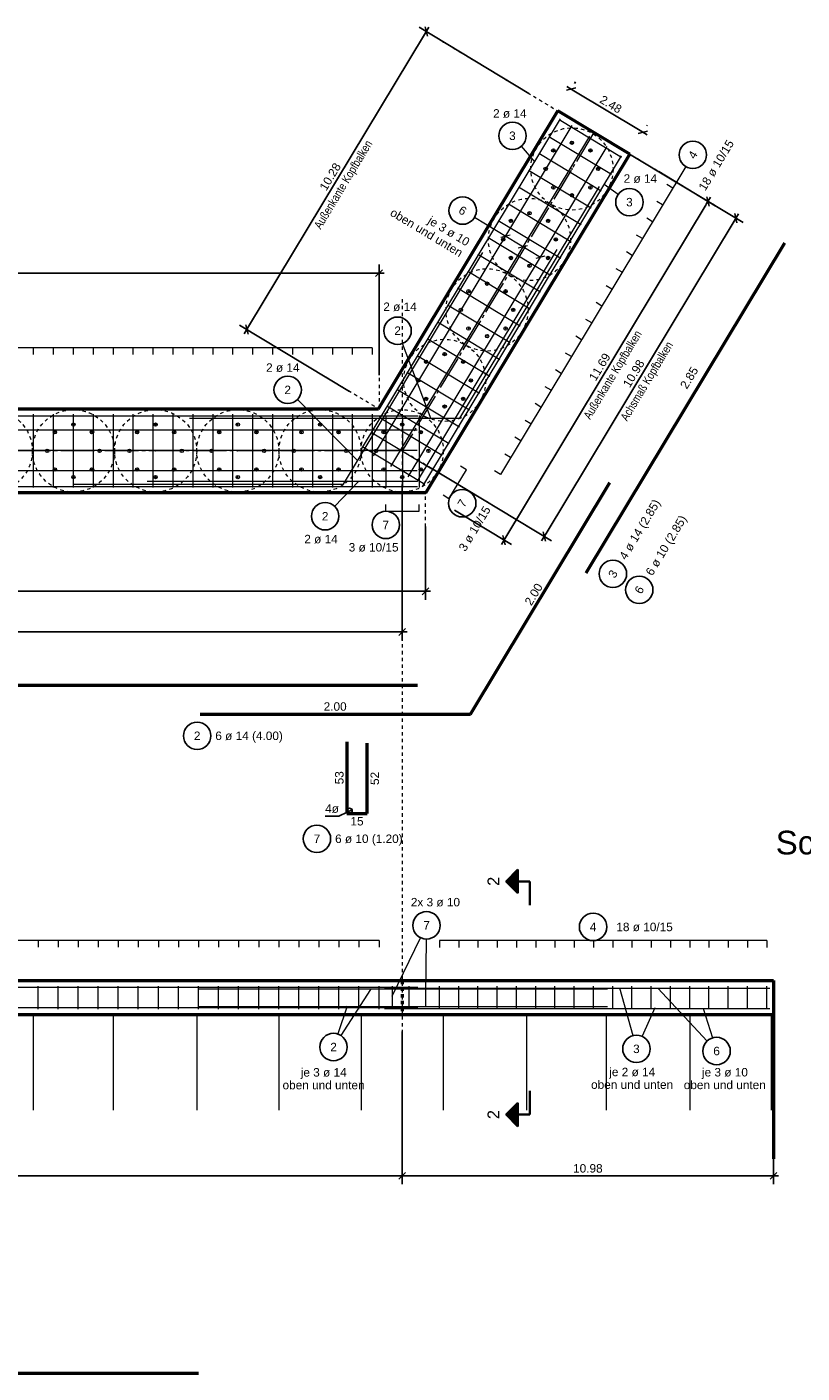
# Model space of a CAD drawing. Header units: metres. Extents: x 2 to 118, y 1 to 58.
# Tile 3 of 5: x 54 to 77, y 16 to 56. Entities that reach past the tile are written whole.
import ezdxf

# ---------------------------------------------------------------- set-up
doc = ezdxf.new("R2010")
doc.units = ezdxf.units.M
for name, pattern in [('ACHSE3', [1.25, 1, -0.1, 0.05, -0.1]), ('DURCHG', [0]), ('GESTR3', [0.2, 0.1, -0.1]), ('PUNKTE', [0.15, 0.05, -0.1])]:
    doc.linetypes.add(name, pattern=pattern)
for name, color, linetype in [('BEWAUS', 7, 'Continuous'), ('BPW', 7, 'Continuous'), ('FORMST', 7, 'Continuous'), ('GEOMETRIE', 7, 'Continuous'), ('HILFPU', 7, 'Continuous'), ('Kopfbalken', 7, 'Continuous'), ('MAKET', 7, 'Continuous'), ('SCHNPF', 7, 'Continuous'), ('TEXTE', 7, 'Continuous')]:
    doc.layers.add(name, color=color, linetype=linetype)
doc.styles.add('Arial', font='arial.ttf')
doc.dimstyles.new('ISBSTRICH2E', dxfattribs={"dimtxt": 0.25, "dimasz": 0.1, "dimexe": 0.25, "dimexo": 1, "dimgap": 0.09, "dimtad": 1, "dimzin": 0, "dimdsep": 46, "dimtxsty": 'Arial', "dimblk": 'ID2', "dimblk1": 'ID2', "dimblk2": 'ID2', "dimsah": 1, "dimcen": 0.09, "dimdle": 0.15, "dimclrd": 1, "dimclre": 1, "dimclrt": 1, "dimazin": 0, "dimtfac": 1, "dimtdec": 4, "dimtix": 1, "dimtmove": 2, "dimatfit": 3, "dimfxl": 1, "dimtvp": 0.004, "dimtolj": 1, "dimtzin": 0, "dimarcsym": 0})

# ---------------------------------------------------------------- blocks, each defined once
blk = doc.blocks.new('ID2')
at = {"color": 1, "linetype": 'DURCHG', "lineweight": 25}
for p, q in [((-1, -1), (1, 1)), ((1.5, 0), (-1, 0))]:
    blk.add_line(p, q, dxfattribs=at)
blk = doc.blocks.new('*D5')
at = {"layer": 'Defpoints', "color": 0}
for p in [(69.669, 53.162), (72.213, 52.579), (71.81, 51.91)]:
    blk.add_point(p, dxfattribs=at)
at = {"layer": 'MAKET', "color": 1, "lineweight": -2}
for p, q in [((70.174, 53.807), (72.127, 52.63)), ((70.185, 54.019), (70.217, 54.073)), ((72.326, 52.767), (72.342, 52.793))]:
    blk.add_line(p, q, dxfattribs=at)
at = {"layer": 'MAKET', "color": 1, "lineweight": -2, "xscale": 0.1, "yscale": 0.1, "zscale": 0.1}
for p, rotation in [((70.088, 53.858), 148.93454503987), ((72.213, 52.579), 328.9345450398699)]:
    blk.add_blockref('ID2', p, dxfattribs=dict(at, rotation=rotation))
at = {"layer": 'MAKET', "color": 1, "insert": (71.263, 53.405), "char_height": 0.25, "attachment_point": 5, "rotation": 328.9345, "style": 'Arial'}
blk.add_mtext('\\A1;2.48', dxfattribs=at)
blk = doc.blocks.new('*D7')
at = {"layer": 'Defpoints', "color": 0}
for p in [(70.76, 52.57), (65.092, 43.162), (69.294, 40.63)]:
    blk.add_point(p, dxfattribs=at)
at = {"layer": 'MAKET', "color": 1, "lineweight": -2}
for p, q in [((71.617, 52.054), (75.176, 49.91)), ((74.911, 49.953), (69.346, 40.716)), ((65.949, 42.646), (69.509, 40.501))]:
    blk.add_line(p, q, dxfattribs=at)
at = {"layer": 'MAKET', "color": 1, "lineweight": -2, "xscale": 0.1, "yscale": 0.1, "zscale": 0.1}
for p, rotation in [((74.962, 50.039), 58.93454503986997), ((69.294, 40.63), 238.93454503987)]:
    blk.add_blockref('ID2', p, dxfattribs=dict(at, rotation=rotation))
at = {"layer": 'MAKET', "color": 1, "insert": (71.942, 45.447), "char_height": 0.25, "attachment_point": 5, "rotation": 58.9345, "style": 'Arial'}
blk.add_mtext('\\A1;10.98', dxfattribs=at)
blk = doc.blocks.new('*D8')
at = {"layer": 'Defpoints', "color": 0}
for p in [(65.092, 26.998), (76.076, 26.498), (65.092, 21.729)]:
    blk.add_point(p, dxfattribs=at)
at = {"layer": 'Kopfbalken', "color": 1, "lineweight": -2}
for p, q in [((65.092, 25.998), (65.092, 21.479)), ((76.076, 25.498), (76.076, 21.479)), ((75.976, 21.729), (65.192, 21.729))]:
    blk.add_line(p, q, dxfattribs=at)
at = {"layer": 'Kopfbalken', "color": 1, "lineweight": -2, "xscale": 0.1, "yscale": 0.1, "zscale": 0.1, "rotation": 180}
blk.add_blockref('ID2', (65.092, 21.729), dxfattribs=at)
at = {"layer": 'Kopfbalken', "color": 1, "lineweight": -2, "xscale": 0.1, "yscale": 0.1, "zscale": 0.1}
blk.add_blockref('ID2', (76.076, 21.729), dxfattribs=at)
at = {"layer": 'Kopfbalken', "color": 1, "insert": (70.584, 21.947), "char_height": 0.25, "attachment_point": 5, "style": 'Arial'}
blk.add_mtext('\\A1;10.98', dxfattribs=at)
blk = doc.blocks.new('*D9')
at = {"layer": 'Defpoints', "color": 0}
for p in [(29.788, 26.998), (65.092, 26.998), (29.788, 21.729)]:
    blk.add_point(p, dxfattribs=at)
at = {"layer": 'Kopfbalken', "color": 1, "lineweight": -2}
for p, q in [((29.788, 25.998), (29.788, 21.479)), ((65.092, 25.998), (65.092, 21.479)), ((64.992, 21.729), (29.888, 21.729))]:
    blk.add_line(p, q, dxfattribs=at)
at = {"layer": 'Kopfbalken', "color": 1, "lineweight": -2, "xscale": 0.1, "yscale": 0.1, "zscale": 0.1, "rotation": 180}
blk.add_blockref('ID2', (29.788, 21.729), dxfattribs=at)
at = {"layer": 'Kopfbalken', "color": 1, "lineweight": -2, "xscale": 0.1, "yscale": 0.1, "zscale": 0.1}
blk.add_blockref('ID2', (65.092, 21.729), dxfattribs=at)
at = {"layer": 'Kopfbalken', "color": 1, "insert": (47.44, 21.947), "char_height": 0.25, "attachment_point": 5, "style": 'Arial'}
blk.add_mtext('\\A1;35.30', dxfattribs=at)
blk = doc.blocks.new('*D20')
at = {"layer": 'Defpoints', "color": 0}
for p in [(29.788, 41.922), (65.779, 41.922), (29.788, 39.009)]:
    blk.add_point(p, dxfattribs=at)
at = {"layer": 'MAKET', "color": 1, "lineweight": -2}
for p, q in [((29.788, 40.922), (29.788, 38.759)), ((65.779, 40.922), (65.779, 38.759)), ((65.679, 39.009), (29.888, 39.009))]:
    blk.add_line(p, q, dxfattribs=at)
at = {"layer": 'MAKET', "color": 1, "lineweight": -2, "xscale": 0.1, "yscale": 0.1, "zscale": 0.1, "rotation": 180}
blk.add_blockref('ID2', (29.788, 39.009), dxfattribs=at)
at = {"layer": 'MAKET', "color": 1, "lineweight": -2, "xscale": 0.1, "yscale": 0.1, "zscale": 0.1}
blk.add_blockref('ID2', (65.779, 39.009), dxfattribs=at)
at = {"layer": 'MAKET', "color": 1, "insert": (47.784, 39.227), "char_height": 0.25, "attachment_point": 5, "style": 'Arial'}
blk.add_mtext('\\A1;35.99', dxfattribs=at)
blk = doc.blocks.new('*D21')
at = {"layer": 'Defpoints', "color": 0}
for p in [(71.822, 51.931), (65.779, 41.922), (68.105, 40.52)]:
    blk.add_point(p, dxfattribs=at)
at = {"layer": 'MAKET', "color": 1, "lineweight": -2}
for p, q in [((72.679, 51.415), (74.353, 50.406)), ((74.087, 50.449), (68.157, 40.606)), ((66.636, 41.406), (68.32, 40.391))]:
    blk.add_line(p, q, dxfattribs=at)
at = {"layer": 'MAKET', "color": 1, "lineweight": -2, "xscale": 0.1, "yscale": 0.1, "zscale": 0.1}
for p, rotation in [((74.139, 50.535), 58.9345450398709), ((68.105, 40.52), 238.9345450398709)]:
    blk.add_blockref('ID2', p, dxfattribs=dict(at, rotation=rotation))
at = {"layer": 'MAKET', "color": 1, "insert": (70.936, 45.64), "char_height": 0.25, "attachment_point": 5, "rotation": 58.9345, "style": 'Arial'}
blk.add_mtext('\\A1;11.69', dxfattribs=at)
blk = doc.blocks.new('*D22')
at = {"layer": 'Defpoints', "color": 0}
for p in [(64.405, 48.417), (29.788, 44.402), (64.405, 44.402)]:
    blk.add_point(p, dxfattribs=at)
at = {"layer": 'MAKET', "color": 1, "lineweight": -2}
for p, q in [((29.788, 45.402), (29.788, 48.667)), ((64.405, 45.402), (64.405, 48.667)), ((29.888, 48.417), (64.305, 48.417))]:
    blk.add_line(p, q, dxfattribs=at)
at = {"layer": 'MAKET', "color": 1, "lineweight": -2, "xscale": 0.1, "yscale": 0.1, "zscale": 0.1, "rotation": 180}
blk.add_blockref('ID2', (29.788, 48.417), dxfattribs=at)
at = {"layer": 'MAKET', "color": 1, "lineweight": -2, "xscale": 0.1, "yscale": 0.1, "zscale": 0.1}
blk.add_blockref('ID2', (64.405, 48.417), dxfattribs=at)
at = {"layer": 'MAKET', "color": 1, "insert": (47.097, 48.635), "char_height": 0.25, "attachment_point": 5, "style": 'Arial'}
blk.add_mtext('\\A1;34.62', dxfattribs=at)
blk = doc.blocks.new('*D23')
at = {"layer": 'Defpoints', "color": 0}
for p in [(65.803, 55.557), (69.698, 53.21), (64.391, 44.402)]:
    blk.add_point(p, dxfattribs=at)
at = {"layer": 'MAKET', "color": 1, "lineweight": -2}
for p, q in [((60.548, 46.834), (65.751, 55.471)), ((68.841, 53.726), (65.589, 55.686)), ((63.535, 44.918), (60.282, 46.877))]:
    blk.add_line(p, q, dxfattribs=at)
at = {"layer": 'MAKET', "color": 1, "lineweight": -2, "xscale": 0.1, "yscale": 0.1, "zscale": 0.1}
for p, rotation in [((65.803, 55.557), 58.9345450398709), ((60.496, 46.748), 238.9345450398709)]:
    blk.add_blockref('ID2', p, dxfattribs=dict(at, rotation=rotation))
at = {"layer": 'MAKET', "color": 1, "insert": (62.963, 51.265), "char_height": 0.25, "attachment_point": 5, "rotation": 58.9345, "style": 'Arial'}
blk.add_mtext('\\A1;10.28', dxfattribs=at)
blk = doc.blocks.new('*D35')
at = {"layer": 'Defpoints', "color": 0}
for p in [(29.788, 44.402), (65.092, 43.162), (29.788, 37.807)]:
    blk.add_point(p, dxfattribs=at)
at = {"layer": 'MAKET', "color": 1, "lineweight": -2}
for p, q in [((29.788, 43.402), (29.788, 37.557)), ((65.092, 42.162), (65.092, 37.557)), ((64.992, 37.807), (29.888, 37.807))]:
    blk.add_line(p, q, dxfattribs=at)
at = {"layer": 'MAKET', "color": 1, "lineweight": -2, "xscale": 0.1, "yscale": 0.1, "zscale": 0.1, "rotation": 180}
blk.add_blockref('ID2', (29.788, 37.807), dxfattribs=at)
at = {"layer": 'MAKET', "color": 1, "lineweight": -2, "xscale": 0.1, "yscale": 0.1, "zscale": 0.1}
blk.add_blockref('ID2', (65.092, 37.807), dxfattribs=at)
at = {"layer": 'MAKET', "color": 1, "insert": (47.44, 38.025), "char_height": 0.25, "attachment_point": 5, "style": 'Arial'}
blk.add_mtext('\\A1;35.30', dxfattribs=at)
blk = doc.blocks.new('DIM36')
at = {"layer": 'MAKET', "color": 1, "linetype": 'DURCHG', "lineweight": 25}
for p, q in [((62.811, 32.361), (63.221, 32.361)), ((63.221, 32.361), (63.463, 32.481)), ((63.607, 32.552), (63.463, 32.481)), ((63.463, 32.481), (63.485, 32.514)), ((63.463, 32.481), (63.503, 32.479)), ((63.607, 32.552), (63.567, 32.555)), ((63.607, 32.552), (63.584, 32.519))]:
    blk.add_line(p, q, dxfattribs=at)
blk.add_circle((63.535, 32.517), 0.08, dxfattribs=at)
at = {"layer": 'MAKET', "color": 1, "style": 'Arial'}
blk.add_text('4ø', height=0.25, dxfattribs=at).set_placement((62.811, 32.461))

msp = doc.modelspace()

# ---------------------------------------------------------------- linework, layer by layer
at = {"layer": 'BEWAUS', "color": 54, "linetype": 'DURCHG', "lineweight": 50}
for p, q in [((70.53, 39.55), (76.412, 49.315)), ((67.109, 35.378), (71.237, 42.23)), ((65.548, 36.22), (29.948, 36.22)), ((59.109, 35.378), (67.109, 35.378)), ((63.455, 34.557), (63.455, 32.437)), ((64.055, 32.437), (64.055, 34.517)), ((63.455, 32.437), (64.055, 32.437)), ((39.06, 15.896), (59.06, 15.896))]:
    msp.add_line(p, q, dxfattribs=at)
at = {"layer": 'BEWAUS', "color": 1, "linetype": 'Continuous', "lineweight": 25}
for centre in [(71.326, 39.524), (72.106, 39.053), (59.025, 34.737), (62.569, 31.693)]:
    msp.add_circle(centre, 0.405, dxfattribs=at)
at = {"layer": 'BPW', "color": 4, "linetype": 'ACHSE3', "lineweight": 13}
for p, q in [((70.76, 52.57), (65.092, 43.162)), ((65.092, 43.162), (29.788, 43.162))]:
    msp.add_line(p, q, dxfattribs=at)
at = {"layer": 'BPW', "color": 4, "linetype": 'PUNKTE', "lineweight": 13}
for centre in [(70.112, 51.495), (68.857, 49.411), (67.602, 47.328), (66.347, 45.245), (52.932, 43.162), (55.364, 43.162), (57.796, 43.162), (60.228, 43.162), (62.66, 43.162), (65.092, 43.162), (65.092, 43.162)]:
    msp.add_circle(centre, 1.216, dxfattribs=at)
at = {"layer": 'BPW', "color": 4, "linetype": 'DURCHG', "lineweight": 13}
for centre in [(70.112, 52.271), (69.563, 52.043), (70.661, 52.043), (69.336, 51.495), (70.888, 51.495), (69.563, 50.946), (70.661, 50.946), (70.112, 50.719), (68.857, 50.187), (68.308, 49.96), (69.406, 49.96), (68.081, 49.411), (69.633, 49.411), (68.308, 48.863), (68.857, 48.635), (69.406, 48.863), (67.053, 47.877), (67.602, 48.104), (68.151, 47.877), (66.826, 47.328), (68.378, 47.328), (67.053, 46.779), (67.602, 46.552), (68.151, 46.779), (65.798, 45.794), (66.347, 46.021), (66.896, 45.794), (65.571, 45.245), (67.123, 45.245), (65.798, 44.696), (66.896, 44.696), (66.347, 44.469), (55.364, 43.938), (57.796, 43.938), (60.228, 43.938), (62.66, 43.938), (65.092, 43.938), (54.815, 43.71), (55.913, 43.71), (57.247, 43.71), (58.345, 43.71), (59.679, 43.71), (60.777, 43.71), (62.111, 43.71), (63.209, 43.71), (64.543, 43.71), (65.641, 43.71), (54.588, 43.162), (56.14, 43.162), (57.02, 43.162), (58.572, 43.162), (59.452, 43.162), (61.004, 43.162), (61.884, 43.162), (63.436, 43.162), (64.316, 43.162), (65.868, 43.162), (54.815, 42.613), (55.913, 42.613), (57.247, 42.613), (58.345, 42.613), (59.679, 42.613), (60.777, 42.613), (62.111, 42.613), (63.209, 42.613), (64.543, 42.613), (65.641, 42.613), (55.364, 42.386), (57.796, 42.386), (60.228, 42.386), (62.66, 42.386), (65.092, 42.386)]:
    msp.add_circle(centre, 0.05, dxfattribs=at)
at = {"layer": 'BPW', "color": 4}
for p in [(70.112, 51.495), (70.112, 51.495), (68.857, 49.411), (68.857, 49.411), (67.602, 47.328), (67.602, 47.328), (66.347, 45.245), (66.347, 45.245), (55.364, 43.162), (55.364, 43.162), (57.796, 43.162), (57.796, 43.162), (60.228, 43.162), (60.228, 43.162), (62.66, 43.162), (62.66, 43.162), (62.66, 43.162), (65.092, 43.162), (65.092, 43.162), (65.092, 43.162)]:
    msp.add_point(p, dxfattribs=at)
at = {"layer": 'FORMST', "color": 3, "linetype": 'DURCHG', "lineweight": 18}
for p, q in [((63.889, 43.21), (69.771, 52.975)), ((69.732, 52.956), (71.582, 51.842)), ((64.242, 43.011), (70.124, 52.776)), ((64.756, 42.701), (70.638, 52.466)), ((65.27, 42.392), (71.152, 52.157)), ((69.432, 52.458), (71.282, 51.344)), ((65.701, 42.12), (71.583, 51.885)), ((69.132, 51.96), (70.982, 50.846)), ((68.832, 51.462), (70.682, 50.348)), ((66.797, 44.128), (70.925, 50.981)), ((68.532, 50.964), (70.382, 49.85)), ((68.232, 50.466), (70.082, 49.352)), ((67.932, 49.968), (69.782, 48.854)), ((67.632, 49.47), (69.482, 48.356)), ((63.352, 42.174), (67.48, 49.027)), ((65.546, 42.26), (69.674, 49.112)), ((67.332, 48.972), (69.182, 47.858)), ((67.032, 48.474), (68.882, 47.36)), ((66.732, 47.976), (68.582, 46.862)), ((66.432, 47.478), (68.282, 46.364)), ((66.132, 46.98), (67.982, 45.866)), ((65.832, 46.482), (67.682, 45.368)), ((65.532, 45.984), (67.382, 44.87)), ((65.232, 45.486), (67.082, 44.372)), ((64.932, 44.989), (66.782, 43.874)), ((65.549, 44.187), (29.949, 44.187)), ((54.176, 44.242), (54.176, 42.082)), ((54.766, 44.242), (54.766, 42.082)), ((55.356, 44.242), (55.356, 42.082)), ((55.946, 44.242), (55.946, 42.082)), ((56.536, 44.242), (56.536, 42.082)), ((57.126, 44.242), (57.126, 42.082)), ((57.716, 44.242), (57.716, 42.082)), ((58.306, 44.242), (58.306, 42.082)), ((58.895, 44.242), (58.895, 42.082)), ((59.485, 44.242), (59.485, 42.082)), ((60.075, 44.242), (60.075, 42.082)), ((60.665, 44.242), (60.665, 42.082)), ((61.255, 44.242), (61.255, 42.082)), ((61.845, 44.242), (61.845, 42.082)), ((62.435, 44.242), (62.435, 42.082)), ((63.025, 44.242), (63.025, 42.082)), ((63.615, 44.242), (63.615, 42.082)), ((64.205, 44.242), (64.205, 42.082)), ((64.605, 44.202), (64.605, 42.082)), ((64.632, 44.491), (66.482, 43.376)), ((65.099, 44.202), (65.099, 42.082)), ((65.593, 44.202), (65.593, 42.082)), ((58.797, 44.128), (66.797, 44.128)), ((64.46, 44.127), (66.276, 43.033)), ((65.531, 43.774), (29.931, 43.774)), ((64.201, 43.698), (66.017, 42.604)), ((65.531, 43.174), (29.931, 43.174)), ((63.943, 43.27), (65.759, 42.176)), ((65.531, 42.574), (29.931, 42.574)), ((57.546, 42.26), (65.546, 42.26)), ((65.548, 42.1), (29.948, 42.1)), ((55.352, 42.174), (63.352, 42.174)), ((65.558, 27.297), (29.958, 27.297)), ((54.317, 26.658), (54.317, 27.338)), ((54.911, 26.658), (54.911, 27.338)), ((55.504, 26.658), (55.504, 27.338)), ((56.097, 26.658), (56.097, 27.338)), ((56.691, 26.658), (56.691, 27.338)), ((57.284, 26.658), (57.284, 27.338)), ((57.878, 26.658), (57.878, 27.338)), ((58.471, 26.658), (58.471, 27.338)), ((59.042, 27.257), (71.17, 27.257)), ((59.064, 26.658), (59.064, 27.338)), ((59.658, 26.658), (59.658, 27.338)), ((60.251, 26.658), (60.251, 27.338)), ((60.845, 26.658), (60.845, 27.338)), ((61.438, 26.658), (61.438, 27.338)), ((62.031, 26.658), (62.031, 27.338)), ((62.625, 26.658), (62.625, 27.338)), ((63.218, 26.658), (63.218, 27.338)), ((63.812, 26.658), (63.812, 27.338)), ((64.405, 26.658), (64.405, 27.338)), ((64.565, 27.279), (75.965, 27.277)), ((64.805, 26.738), (64.805, 27.338)), ((65.299, 26.738), (65.299, 27.338)), ((65.793, 26.738), (65.793, 27.338)), ((66.193, 26.658), (66.193, 27.338)), ((66.762, 26.658), (66.762, 27.338)), ((67.332, 26.658), (67.332, 27.338)), ((67.902, 26.658), (67.902, 27.338)), ((68.471, 26.658), (68.471, 27.338)), ((69.041, 26.658), (69.041, 27.338)), ((69.61, 26.658), (69.61, 27.338)), ((70.18, 26.658), (70.18, 27.338)), ((70.75, 26.658), (70.75, 27.338)), ((71.319, 26.658), (71.319, 27.338)), ((71.889, 26.658), (71.889, 27.338)), ((72.458, 26.658), (72.458, 27.338)), ((73.028, 26.658), (73.028, 27.338)), ((73.598, 26.658), (73.598, 27.338)), ((74.167, 26.658), (74.167, 27.338)), ((74.737, 26.658), (74.737, 27.338)), ((75.306, 26.658), (75.306, 27.338)), ((75.876, 26.658), (75.876, 27.338)), ((65.558, 26.697), (29.958, 26.697)), ((59.042, 26.737), (71.17, 26.737)), ((64.565, 26.679), (75.965, 26.677))]:
    msp.add_line(p, q, dxfattribs=at)
at = {"layer": 'FORMST', "color": 4, "linetype": 'DURCHG', "lineweight": 13}
for p, q in [((69.023, 51.696), (68.617, 52.168)), ((73.48, 51.566), (67.997, 42.463)), ((71.07, 51.05), (71.485, 50.751)), ((73.097, 50.929), (72.925, 51.032)), ((72.797, 50.431), (72.625, 50.534)), ((69.178, 48.88), (67.227, 50.055)), ((72.497, 49.933), (72.325, 50.036)), ((68.287, 49.533), (68.013, 49.465)), ((72.197, 49.435), (72.025, 49.538)), ((68.801, 49.223), (68.527, 49.155)), ((71.897, 48.937), (71.725, 49.04)), ((69.315, 48.914), (69.041, 48.845)), ((71.597, 48.439), (71.425, 48.542)), ((71.297, 47.941), (71.125, 48.044)), ((70.997, 47.443), (70.825, 47.546)), ((70.697, 46.945), (70.525, 47.049)), ((64.205, 46.207), (29.988, 46.207)), ((54.176, 46.207), (54.176, 46.007)), ((54.766, 46.207), (54.766, 46.007)), ((55.356, 46.207), (55.356, 46.007)), ((55.946, 46.207), (55.946, 46.007)), ((56.536, 46.207), (56.536, 46.007)), ((57.126, 46.207), (57.126, 46.007)), ((57.716, 46.207), (57.716, 46.007)), ((58.306, 46.207), (58.306, 46.007)), ((58.895, 46.207), (58.895, 46.007)), ((59.485, 46.207), (59.485, 46.007)), ((60.075, 46.207), (60.075, 46.007)), ((60.665, 46.207), (60.665, 46.007)), ((61.255, 46.207), (61.255, 46.007)), ((61.845, 46.207), (61.845, 46.007)), ((62.435, 46.207), (62.435, 46.007)), ((63.025, 46.207), (63.025, 46.007)), ((63.615, 46.207), (63.615, 46.007)), ((64.205, 46.207), (64.205, 46.007)), ((65.951, 44.1), (65.1, 46.334)), ((70.397, 46.447), (70.225, 46.551)), ((70.097, 45.949), (69.925, 46.053)), ((69.797, 45.451), (69.625, 45.555)), ((69.497, 44.953), (69.325, 45.057)), ((63.779, 42.867), (61.989, 44.675)), ((69.197, 44.455), (69.025, 44.559)), ((68.897, 43.957), (68.725, 44.061)), ((68.597, 43.459), (68.425, 43.563)), ((68.297, 42.961), (68.125, 43.065)), ((66.474, 41.745), (66.991, 42.602)), ((66.991, 42.602), (66.82, 42.705)), ((63.807, 42.264), (63.092, 41.519)), ((66.733, 42.173), (66.561, 42.277)), ((67.997, 42.463), (67.825, 42.567)), ((66.474, 41.745), (66.303, 41.848)), ((64.605, 41.376), (64.605, 41.576)), ((65.099, 41.376), (65.099, 41.576)), ((65.593, 41.376), (65.593, 41.576)), ((64.605, 41.376), (65.593, 41.376)), ((64.405, 28.687), (29.988, 28.687)), ((54.317, 28.687), (54.317, 28.487)), ((54.911, 28.687), (54.911, 28.487)), ((55.504, 28.687), (55.504, 28.487)), ((56.097, 28.687), (56.097, 28.487)), ((56.691, 28.687), (56.691, 28.487)), ((57.284, 28.687), (57.284, 28.487)), ((57.878, 28.687), (57.878, 28.487)), ((58.471, 28.687), (58.471, 28.487)), ((59.064, 28.687), (59.064, 28.487)), ((59.658, 28.687), (59.658, 28.487)), ((60.251, 28.687), (60.251, 28.487)), ((60.845, 28.687), (60.845, 28.487)), ((61.438, 28.687), (61.438, 28.487)), ((62.031, 28.687), (62.031, 28.487)), ((62.625, 28.687), (62.625, 28.487)), ((63.218, 28.687), (63.218, 28.487)), ((63.812, 28.687), (63.812, 28.487)), ((64.405, 28.687), (64.405, 28.487)), ((64.796, 27.035), (65.634, 28.768)), ((65.79, 27.059), (65.807, 28.728)), ((66.193, 28.681), (66.193, 28.481)), ((75.876, 28.681), (66.193, 28.681)), ((66.762, 28.681), (66.762, 28.481)), ((67.332, 28.681), (67.332, 28.481)), ((67.902, 28.681), (67.902, 28.481)), ((68.471, 28.681), (68.471, 28.481)), ((69.041, 28.681), (69.041, 28.481)), ((69.61, 28.681), (69.61, 28.481)), ((70.18, 28.681), (70.18, 28.481)), ((70.75, 28.681), (70.75, 28.481)), ((71.319, 28.681), (71.319, 28.481)), ((71.889, 28.681), (71.889, 28.481)), ((72.458, 28.681), (72.458, 28.481)), ((73.028, 28.681), (73.028, 28.481)), ((73.598, 28.681), (73.598, 28.481)), ((74.167, 28.681), (74.167, 28.481)), ((74.737, 28.681), (74.737, 28.481)), ((75.306, 28.681), (75.306, 28.481)), ((75.876, 28.681), (75.876, 28.481)), ((64.149, 27.237), (63.279, 25.877)), ((71.521, 27.282), (71.912, 25.873)), ((72.651, 27.279), (74.116, 25.713)), ((63.462, 26.744), (63.188, 25.921)), ((72.563, 26.69), (72.186, 25.852)), ((73.995, 26.676), (74.271, 25.804))]:
    msp.add_line(p, q, dxfattribs=at)
at = {"layer": 'FORMST', "color": 1, "linetype": 'Continuous', "lineweight": 25}
for centre in [(68.352, 52.476), (73.689, 51.913), (66.88, 50.264), (71.813, 50.514), (64.955, 46.713), (61.703, 44.963), (66.868, 41.612), (62.812, 41.227), (64.605, 40.97), (65.811, 29.133), (70.738, 29.086), (63.06, 25.536), (72.02, 25.482), (74.393, 25.418)]:
    msp.add_circle(centre, 0.405, dxfattribs=at)
at = {"layer": 'GEOMETRIE', "color": 4, "linetype": 'PUNKTE', "lineweight": 13}
for p, q in [((66.231, 55.299), (69.698, 53.21)), ((74.534, 50.297), (71.822, 51.931)), ((64.405, 47.917), (64.405, 44.402)), ((65.092, 47.645), (65.092, 22.229)), ((60.925, 46.49), (64.405, 44.402)), ((68.866, 40.888), (65.092, 43.162)), ((65.779, 39.509), (65.779, 41.922))]:
    msp.add_line(p, q, dxfattribs=at)
at = {"layer": 'GEOMETRIE', "color": 54, "linetype": 'DURCHG', "lineweight": 50}
for p, q in [((71.822, 51.931), (69.698, 53.21)), ((76.036, 26.498), (76.036, 23.673)), ((76.076, 26.498), (76.076, 22.229))]:
    msp.add_line(p, q, dxfattribs=at)
at = {"layer": 'GEOMETRIE', "color": 4, "linetype": 'DURCHG', "lineweight": 13}
for p, q in [((54.176, 26.498), (54.176, 23.673)), ((56.536, 26.498), (56.536, 23.673)), ((59.012, 26.498), (59.012, 23.673)), ((61.444, 26.498), (61.444, 23.673)), ((63.876, 26.498), (63.876, 23.673)), ((66.308, 26.498), (66.308, 23.673)), ((68.768, 26.498), (68.768, 23.673)), ((71.128, 26.498), (71.128, 23.673)), ((73.604, 26.498), (73.604, 23.673))]:
    msp.add_line(p, q, dxfattribs=at)
at = {"layer": 'HILFPU', "color": 4}
for p in [(70.112, 52.271), (69.563, 52.043), (70.661, 52.043), (69.336, 51.495), (70.888, 51.495), (69.563, 50.946), (70.661, 50.946), (70.112, 50.719), (68.857, 50.187), (68.308, 49.96), (69.406, 49.96), (68.081, 49.411), (69.633, 49.411), (68.308, 48.863), (68.857, 48.635), (69.406, 48.863), (67.053, 47.877), (67.602, 48.104), (68.151, 47.877), (66.826, 47.328), (68.378, 47.328), (67.053, 46.779), (68.151, 46.779), (67.602, 46.552), (65.798, 45.794), (66.347, 46.021), (66.896, 45.794), (65.571, 45.245), (67.123, 45.245), (65.798, 44.696), (66.896, 44.696), (66.347, 44.469), (55.364, 43.938), (57.796, 43.938), (60.228, 43.938), (62.66, 43.938), (65.092, 43.938), (54.815, 43.71), (55.913, 43.71), (57.247, 43.71), (58.345, 43.71), (59.679, 43.71), (60.777, 43.71), (62.111, 43.71), (63.209, 43.71), (64.543, 43.71), (65.641, 43.71), (54.588, 43.162), (56.14, 43.162), (57.02, 43.162), (58.572, 43.162), (59.452, 43.162), (61.004, 43.162), (61.884, 43.162), (63.436, 43.162), (64.316, 43.162), (65.868, 43.162), (66.619, 43.293), (54.815, 42.613), (55.913, 42.613), (57.247, 42.613), (58.345, 42.613), (59.679, 42.613), (60.777, 42.613), (62.111, 42.613), (63.209, 42.613), (64.543, 42.613), (65.641, 42.613), (55.364, 42.386), (57.796, 42.386), (60.228, 42.386), (62.66, 42.386), (65.092, 42.386), (64.205, 41.922)]:
    msp.add_point(p, dxfattribs=at)
at = {"layer": 'Kopfbalken', "color": 54, "linetype": 'DURCHG', "lineweight": 50}
for p, q in [((64.391, 44.402), (69.698, 53.21)), ((65.793, 41.922), (71.822, 51.931)), ((29.788, 44.402), (64.391, 44.402)), ((65.793, 41.922), (29.788, 41.922)), ((29.788, 27.498), (76.076, 27.498)), ((76.076, 27.498), (76.076, 26.498)), ((29.788, 26.498), (76.076, 26.498))]:
    msp.add_line(p, q, dxfattribs=at)
at = {"layer": 'Kopfbalken', "color": 54, "linetype": 'GESTR3', "lineweight": 50}
msp.add_line((65.092, 27.498), (65.092, 26.498), dxfattribs=at)
at = {"layer": 'SCHNPF', "color": 2, "linetype": 'DURCHG', "lineweight": 35}
for p, q in [((68.165, 30.434), (68.515, 30.784)), ((68.378, 30.647), (68.378, 30.221)), ((68.393, 30.662), (68.393, 30.206)), ((68.408, 30.677), (68.408, 30.19)), ((68.423, 30.693), (68.423, 30.175)), ((68.439, 30.708), (68.439, 30.16)), ((68.454, 30.723), (68.454, 30.145)), ((68.469, 30.738), (68.469, 30.13)), ((68.484, 30.754), (68.484, 30.114)), ((68.499, 30.769), (68.499, 30.099)), ((68.515, 30.784), (68.515, 30.084)), ((68.865, 30.434), (68.165, 30.434)), ((68.515, 30.084), (68.165, 30.434)), ((68.18, 30.449), (68.18, 30.419)), ((68.195, 30.464), (68.195, 30.404)), ((68.21, 30.48), (68.21, 30.388)), ((68.225, 30.495), (68.225, 30.373)), ((68.241, 30.51), (68.241, 30.358)), ((68.256, 30.525), (68.256, 30.343)), ((68.271, 30.54), (68.271, 30.327)), ((68.286, 30.556), (68.286, 30.312)), ((68.302, 30.571), (68.302, 30.297)), ((68.317, 30.586), (68.317, 30.282)), ((68.332, 30.601), (68.332, 30.267)), ((68.347, 30.617), (68.347, 30.251)), ((68.362, 30.632), (68.362, 30.236)), ((68.865, 29.734), (68.865, 30.434)), ((68.515, 23.889), (68.165, 23.539)), ((68.515, 23.189), (68.515, 23.889)), ((68.865, 24.239), (68.865, 23.539)), ((68.865, 23.539), (68.165, 23.539)), ((68.165, 23.539), (68.515, 23.189)), ((68.18, 23.523), (68.18, 23.554)), ((68.195, 23.508), (68.195, 23.569)), ((68.21, 23.493), (68.21, 23.584)), ((68.225, 23.478), (68.225, 23.599)), ((68.241, 23.462), (68.241, 23.615)), ((68.256, 23.447), (68.256, 23.63)), ((68.271, 23.432), (68.271, 23.645)), ((68.286, 23.417), (68.286, 23.66)), ((68.302, 23.402), (68.302, 23.675)), ((68.317, 23.386), (68.317, 23.691)), ((68.332, 23.371), (68.332, 23.706)), ((68.347, 23.356), (68.347, 23.721)), ((68.362, 23.341), (68.362, 23.736)), ((68.378, 23.325), (68.378, 23.752)), ((68.393, 23.31), (68.393, 23.767)), ((68.408, 23.295), (68.408, 23.782)), ((68.423, 23.28), (68.423, 23.797)), ((68.439, 23.265), (68.439, 23.812)), ((68.454, 23.249), (68.454, 23.828)), ((68.469, 23.234), (68.469, 23.843)), ((68.484, 23.219), (68.484, 23.858)), ((68.499, 23.204), (68.499, 23.873))]:
    msp.add_line(p, q, dxfattribs=at)

# ---------------------------------------------------------------- block references
msp.add_blockref('DIM36', (0, 0))

# ---------------------------------------------------------------- texts
at = {"layer": 'BEWAUS', "color": 1, "style": 'Arial'}
for s, rotation, p in [('2.85', 58.9, (73.513, 44.967)), ('4 ø 14 (2.85)', 58.9, (71.71, 39.918)), ('6 ø 10 (2.85)', 58.9, (72.49, 39.447)), ('3', 58.9, (71.383, 39.376)), ('2.00', 58.9, (68.911, 38.564)), ('6', 58.9, (72.163, 38.905)), ('53', 90, (63.355, 33.302)), ('52', 90, (64.405, 33.282))]:
    msp.add_text(s, height=0.25, rotation=rotation, dxfattribs=at).set_placement(p)
for s, p in [('2.00', (62.768, 35.478)), ('2', (58.928, 34.612)), ('6 ø 14 (4.00)', (59.561, 34.612)), ('15', (63.56, 32.087)), ('6 ø 10 (1.20)', (63.105, 31.568)), ('7', (62.472, 31.568))]:
    msp.add_text(s, height=0.25, dxfattribs=at).set_placement(p)
at = {"layer": 'FORMST', "color": 1, "style": 'Arial'}
for s, p in [('2 ø 14', (67.78, 53.012)), ('3', (68.255, 52.351)), ('2 ø 14', (71.643, 51.087)), ('3', (71.716, 50.389)), ('2 ø 14', (64.532, 47.296)), ('2', (64.858, 46.588)), ('2 ø 14', (61.064, 45.498)), ('2', (61.606, 44.838)), ('2', (62.714, 41.102)), ('7', (64.508, 40.845)), ('2 ø 14', (62.195, 40.428)), ('3 ø 10/15', (63.508, 40.185)), ('2x 3 ø 10', (65.346, 29.694)), ('7', (65.714, 29.008)), ('4', (70.641, 28.961)), ('18 ø 10/15', (71.427, 28.961)), ('2', (62.963, 25.411)), ('3', (71.923, 25.357)), ('6', (74.295, 25.293)), ('je 3 ø 14', (62.089, 24.662)), ('je 2 ø 14', (71.217, 24.674)), ('je 3 ø 10', (73.96, 24.666)), ('oben und unten', (61.551, 24.287)), ('oben und unten', (70.679, 24.299)), ('oben und unten', (73.421, 24.291))]:
    msp.add_text(s, height=0.25, dxfattribs=at).set_placement(p)
for s, rotation, p in [('18 ø 10/15', 58.9, (74.057, 50.827)), ('4', 58.9, (73.746, 51.765)), ('oben und unten', 328.9, (64.709, 50.136)), ('6', 328.9, (66.732, 50.207)), ('je 3 ø 10', 328.9, (65.825, 49.901)), ('7', 58.9, (66.925, 41.464)), ('3 ø 10/15', 58.9, (66.959, 40.165))]:
    msp.add_text(s, height=0.25, rotation=rotation, dxfattribs=at).set_placement(p)
at = {"layer": 'MAKET', "color": 1, "style": 'Arial', "width": 0.8}
for s, p in [('Außenkante Kopfbalken', (62.68, 49.694)), ('Außenkante Kopfbalken', (70.652, 44.069)), ('Achsmaß Kopfbalken', (71.746, 44.021))]:
    msp.add_text(s, height=0.25, rotation=58.9, dxfattribs=at).set_placement(p)
at = {"layer": 'SCHNPF', "color": 2, "style": 'Arial'}
for p in [(67.965, 30.298), (67.965, 23.402)]:
    msp.add_text('2', height=0.35, rotation=90, dxfattribs=at).set_placement(p)
at = {"layer": 'TEXTE', "color": 7, "style": 'Arial'}
msp.add_text('Schnitt 1-1 - M = 1:25', height=0.7, dxfattribs=at).set_placement((76.142, 31.23))

# ---------------------------------------------------------------- dimensions: what is measured, and where the dimension line sits
at = {"layer": 'Kopfbalken'}
for base, p1, p2, picture, middle in [((29.788, 21.729), (65.092, 26.998), (29.788, 26.998), '*D9', (47.44, 21.947)), ((65.092, 21.729), (76.076, 26.498), (65.092, 26.998), '*D8', (70.584, 21.947))]:
    dim = msp.add_linear_dim(base=base, p1=p1, p2=p2, dimstyle='ISBSTRICH2E', override={"dimasz": 0.1}, dxfattribs=at)
    dim.commit()
    dim.dimension.update_dxf_attribs({"geometry": picture, "text_midpoint": middle})
at = {"layer": 'MAKET'}
for base, p1, p2, angle, picture, middle in [((65.803, 55.557), (64.391, 44.402), (69.698, 53.21), 58.9345, '*D23', (62.963, 51.265)), ((72.213, 52.579), (69.669, 53.162), (71.81, 51.91), 328.9345, '*D5', (71.263, 53.405)), ((69.294, 40.63), (70.76, 52.57), (65.092, 43.162), 58.9345, '*D7', (71.942, 45.447)), ((68.105, 40.52), (71.822, 51.931), (65.779, 41.922), 58.9345, '*D21', (70.936, 45.64))]:
    dim = msp.add_linear_dim(base=base, p1=p1, p2=p2, angle=angle, dimstyle='ISBSTRICH2E', override={"dimasz": 0.1}, dxfattribs=at)
    dim.commit()
    dim.dimension.update_dxf_attribs({"geometry": picture, "text_midpoint": middle})
for base, p1, p2, picture, middle in [((64.405, 48.417), (29.788, 44.402), (64.405, 44.402), '*D22', (47.097, 48.635)), ((29.788, 37.807), (65.092, 43.162), (29.788, 44.402), '*D35', (47.44, 38.025)), ((29.788, 39.009), (65.779, 41.922), (29.788, 41.922), '*D20', (47.784, 39.227))]:
    dim = msp.add_linear_dim(base=base, p1=p1, p2=p2, dimstyle='ISBSTRICH2E', override={"dimasz": 0.1}, dxfattribs=at)
    dim.commit()
    dim.dimension.update_dxf_attribs({"geometry": picture, "text_midpoint": middle})

doc.saveas('drawing.dxf')
